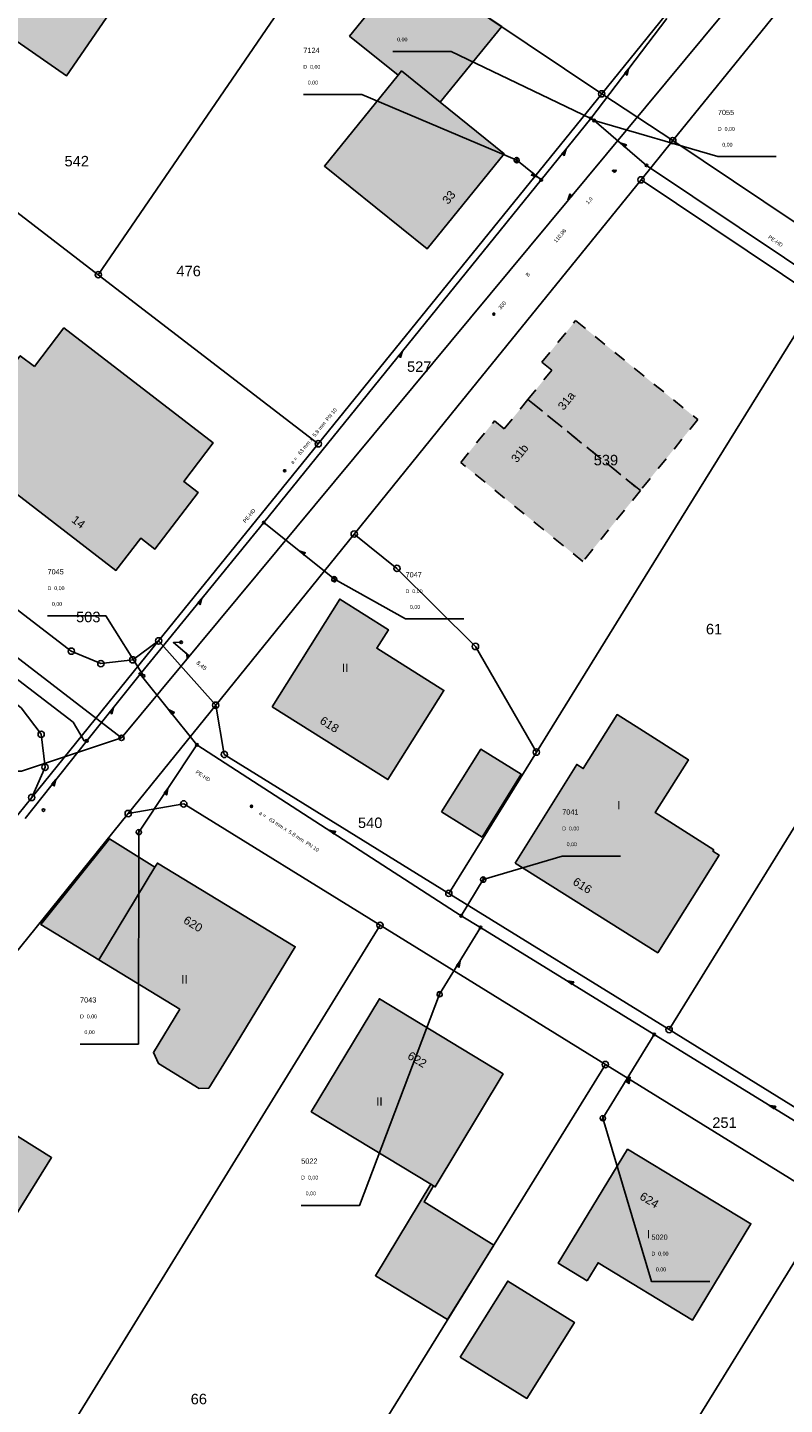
# Model space of a CAD drawing. Header units: metres. Extents: x 410063 to 2410512, y 5786105 to 5787650.
# Tile 14 of 30: x 2409984 to 2410044, y 5786838 to 5786948. Entities that reach past the tile are written whole.
import ezdxf

# ---------------------------------------------------------------- set-up
doc = ezdxf.new("R2010")
doc.units = ezdxf.units.M
doc.linetypes.add('DASHED_70', pattern=[2, 1, -1])
for name, color, linetype in [('DRUCK-DECKELH', 40, 'Continuous'), ('DRUCK-FLUßRICH', 40, 'Continuous'), ('DRUCK-HALTUNGE', 40, 'Continuous'), ('DRUCK-ROHRD-M', 40, 'Continuous'), ('DRUCK-ROHRMAT', 40, 'Continuous'), ('DRUCK-SCHACHTN', 40, 'Continuous'), ('DRUCK-SCHAECHT', 40, 'Continuous'), ('DRUCK-SOHLENH', 40, 'Continuous'), ('K100-FLST_GRENZEN', 40, 'Continuous'), ('K105-FLST_NUMMERN', 40, 'Continuous'), ('K125-GEB_LINIEN', 40, 'Continuous'), ('K125-GEB_LINIEN-FLAECHE', 2, 'Continuous'), ('K130-GEB_TEXTE', 40, 'Continuous'), ('K140-EINGER_GEBFL', 40, 'Continuous'), ('K140-EINGER_GEBFL-FLAECHE', 7, 'Continuous'), ('K141-EINGER_GEBTEXT', 40, 'Continuous'), ('KANAL', 9, 'Continuous'), ('R-FLUßRBICHTUNG', 7, 'Continuous'), ('R-GEFAELLE', 7, 'Continuous'), ('R-HALTUNGEN', 7, 'Continuous'), ('R-HAUSANSCHLUS', 7, 'Continuous'), ('R-LAENGE', 7, 'Continuous'), ('R-ROHRD', 7, 'Continuous'), ('R-ROHRMATERIAL', 7, 'Continuous'), ('R-SCHACHTNR', 7, 'Continuous'), ('R-SCHAECHTE', 7, 'Continuous'), ('SCHAECHTE-OV', 40, 'Continuous')]:
    doc.layers.add(name, color=color, linetype=linetype)
doc.styles.add('ARIAL', font='arial.ttf')

# ---------------------------------------------------------------- blocks, each defined once
blk = doc.blocks.new('GRENZSTEIN')
at = {"color": 7, "linetype": 'Continuous'}
blk.add_circle((0.000001, 0.000001), 0.749999, dxfattribs=at)
blk = doc.blocks.new('140')
at = {"layer": 'DRUCK-FLUßRICH', "color": 12}
for points in [[(0, 0, 0), (6.9, 1, 0), (7, 0, 0), (0, 0, 0)], [(0.141, 0, 0), (0.165, 0.024, 0)], [(0.331, 0.048, 0), (0.283, 0, 0)], [(0.424, 0, 0), (0.496, 0.072, 0)], [(0.662, 0.096, 0), (0.566, 0, 0)], [(0.707, 0, 0), (0.827, 0.12, 0)], [(0.992, 0.144, 0), (0.849, 0, 0)], [(0.99, 0, 0), (1.158, 0.168, 0)], [(1.323, 0.192, 0), (1.131, 0, 0)], [(1.273, 0, 0), (1.489, 0.216, 0)], [(1.654, 0.24, 0), (1.414, 0, 0)], [(1.556, 0, 0), (1.819, 0.264, 0)], [(1.985, 0.288, 0), (1.697, 0, 0)], [(1.838, 0, 0), (2.15, 0.312, 0)], [(2.315, 0.336, 0), (1.98, 0, 0)], [(2.121, 0, 0), (2.481, 0.36, 0)], [(2.646, 0.384, 0), (2.263, 0, 0)], [(2.404, 0, 0), (2.812, 0.407, 0)], [(2.977, 0.431, 0), (2.546, 0, 0)], [(2.687, 0, 0), (3.142, 0.455, 0)], [(3.308, 0.479, 0), (2.828, 0, 0)], [(2.97, 0, 0), (3.473, 0.503, 0)], [(3.639, 0.527, 0), (3.111, 0, 0)], [(3.253, 0, 0), (3.804, 0.551, 0)], [(3.969, 0.575, 0), (3.394, 0, 0)], [(3.536, 0, 0), (4.135, 0.599, 0)], [(4.3, 0.623, 0), (3.677, 0, 0)], [(3.818, 0, 0), (4.466, 0.647, 0)], [(4.631, 0.671, 0), (3.96, 0, 0)], [(4.101, 0, 0), (4.796, 0.695, 0)], [(4.962, 0.719, 0), (4.243, 0, 0)], [(4.384, 0, 0), (5.127, 0.743, 0)], [(5.293, 0.767, 0), (4.525, 0, 0)], [(4.667, 0, 0), (5.458, 0.791, 0)], [(5.623, 0.815, 0), (4.808, 0, 0)], [(4.95, 0, 0), (5.789, 0.839, 0)], [(5.954, 0.863, 0), (5.091, 0, 0)], [(5.233, 0, 0), (6.119, 0.887, 0)], [(6.285, 0.911, 0), (5.374, 0, 0)], [(5.515, 0, 0), (6.45, 0.935, 0)], [(6.616, 0.959, 0), (5.657, 0, 0)], [(5.798, 0, 0), (6.781, 0.983, 0)], [(6.904, 0.964, 0), (5.94, 0, 0)], [(6.081, 0, 0), (6.916, 0.835, 0)], [(6.929, 0.707, 0), (6.223, 0, 0)], [(6.364, 0, 0), (6.942, 0.578, 0)], [(6.955, 0.45, 0), (6.505, 0, 0)], [(6.647, 0, 0), (6.968, 0.321, 0)], [(6.981, 0.193, 0), (6.788, 0, 0)], [(6.93, 0, 0), (6.994, 0.064, 0)]]:
    blk.add_polyline3d(points, dxfattribs=at)
blk = doc.blocks.new('147')
at = {"color": 12, "linetype": 'Continuous'}
blk.add_circle((0, 0), 1.25, dxfattribs=at)
at = {"layer": 'DRUCK-ROHRD-M', "color": 12}
blk.add_polyline3d([(-1.25, -1.25, 0), (1.25, 1.25, 0)], dxfattribs=at)
blk = doc.blocks.new('1002')
at = {"color": 7, "linetype": 'Continuous'}
for start, end in [(359.999977, 180.000023), (29.999995, 90.000023), (180.000023, 359.999977), (210.000012, 269.999977)]:
    blk.add_arc((0, 0), 2.5, start, end, dxfattribs=at)
at = {"layer": 'DRUCK-SCHAECHT', "color": 7}
for points in [[(0, 2.5, 0), (0, -2.5, 0)], [(2.165, 1.25, 0), (0, 1.25, 0), (0, 2.5, 0)], [(-2.165, -1.25, 0), (0, -1.25, 0), (0, -2.5, 0)]]:
    blk.add_polyline3d(points, dxfattribs=at)
blk = doc.blocks.new('1008')
at = {"color": 7, "linetype": 'Continuous'}
for start, end in [(360, 180), (180, 360)]:
    blk.add_arc((0, 0), 1.25, start, end, dxfattribs=at)
blk = doc.blocks.new('122')
at = {"color": 7, "linetype": 'Continuous'}
blk.add_circle((0, 0), 1.25, dxfattribs=at)
blk = doc.blocks.new('119')
at = {"color": 4, "linetype": 'Continuous'}
for centre in [(0.2, 0.85), (0.4, 0.15), (0.8, 0.15)]:
    blk.add_circle(centre, 0.15, dxfattribs=at)
at = {"layer": 'R-GEFAELLE', "color": 4}
blk.add_polyline3d([(0, 0, 0), (0.6, 1, 0)], dxfattribs=at)
blk = doc.blocks.new('98')
at = {"layer": 'R-HAUSANSCHLUS', "color": 4}
for points in [[(0, 0.25, 0), (-0.25, 0, 0)], [(-0.249, 0.001, 0), (0, 0.001, 0)], [(0, 0.026, 0), (-0.224, 0.026, 0)], [(-0.199, 0.051, 0), (0, 0.051, 0)], [(0, 0.076, 0), (-0.174, 0.076, 0)], [(-0.149, 0.101, 0), (0, 0.101, 0)], [(0, 0.126, 0), (-0.124, 0.126, 0)], [(-0.099, 0.151, 0), (0, 0.151, 0)], [(0, 0.176, 0), (-0.074, 0.176, 0)], [(-0.049, 0.201, 0), (0, 0.201, 0)], [(0, 0.226, 0), (-0.024, 0.226, 0)], [(0, 0, 0), (0, 0.5, 0)]]:
    blk.add_polyline3d(points, dxfattribs=at)

msp = doc.modelspace()

# ---------------------------------------------------------------- hatches: boundary and pattern name
at = {"layer": 'K125-GEB_LINIEN-FLAECHE', "true_color": 0xc7c8ca}
for points in [[(2409974.07, 5786963.857), (2409968.878, 5786956.378), (2409969.027, 5786956.264), (2409963.816, 5786948.883), (2409971.231, 5786943.796), (2409975.024, 5786949.248), (2409978.911, 5786946.578), (2409979.518, 5786946.16), (2409980.894, 5786948.114), (2409987.27, 5786943.704), (2409992.452, 5786951.27)], [(2410013.593, 5786943.747), (2410013.867, 5786944.085), (2410016.944, 5786941.598), (2410021.821, 5786947.601), (2410014.365, 5786952.569), (2410009.745, 5786946.847)], [(2410013.593, 5786943.747), (2410007.744, 5786936.534), (2410015.892, 5786929.953), (2410022.005, 5786937.508), (2410016.944, 5786941.598), (2410013.867, 5786944.085)], [(2409984.713, 5786920.622), (2409983.583, 5786921.472), (2409980.16, 5786916.983), (2409981.285, 5786916.131), (2409979.322, 5786913.567), (2409991.183, 5786904.438), (2409993.157, 5786906.991), (2409994.281, 5786906.125), (2409997.714, 5786910.624), (2409996.584, 5786911.488), (2409998.92, 5786914.55), (2409987.059, 5786923.68)], [(2410003.59, 5786893.607), (2410012.778, 5786887.831), (2410017.23, 5786894.912), (2410011.902, 5786898.261), (2410012.824, 5786899.728), (2410008.964, 5786902.155)], [(2410022.896, 5786881.201), (2410034.207, 5786874.08), (2410039.082, 5786881.831), (2410038.591, 5786882.14), (2410038.654, 5786882.242), (2410033.992, 5786885.219), (2410036.646, 5786889.409), (2410032.775, 5786891.861), (2410030.984, 5786892.995), (2410028.298, 5786888.707), (2410027.781, 5786889.03)], [(2410017.028, 5786885.264), (2410020.257, 5786883.262), (2410023.357, 5786888.261), (2410020.159, 5786890.244)], [(2409989.826, 5786873.524), (2409994.27, 5786880.865), (2409990.665, 5786883.125), (2409985.219, 5786876.339)], [(2409989.826, 5786873.524), (2409996.257, 5786869.594), (2409994.158, 5786866.159), (2409994.563, 5786865.29), (2409997.802, 5786863.301), (2409998.561, 5786863.321), (2410000.726, 5786866.863), (2410005.43, 5786874.564), (2409994.476, 5786881.205), (2409994.27, 5786880.865)], [(2410016.179, 5786855.713), (2410016.41, 5786855.573), (2410016.538, 5786855.495), (2410021.926, 5786864.466), (2410012.111, 5786870.427), (2410006.699, 5786861.463)], [(2409976.08, 5786855.947), (2409982.445, 5786851.992), (2409986.081, 5786857.822), (2409979.729, 5786861.796)], [(2410028.598, 5786848.042), (2410029.47, 5786849.479), (2410036.979, 5786844.93), (2410041.604, 5786852.572), (2410031.811, 5786858.491), (2410026.303, 5786849.431)], [(2410016.41, 5786855.573), (2410016.179, 5786855.713), (2410011.785, 5786848.439), (2410017.527, 5786844.974), (2410021.186, 5786850.884), (2410015.649, 5786854.308)], [(2410018.528, 5786841.981), (2410023.825, 5786838.709), (2410027.598, 5786844.742), (2410022.302, 5786848.015)]]:
    msp.add_hatch(color=9, dxfattribs=at).paths.add_polyline_path(points)
at = {"layer": 'K140-EINGER_GEBFL-FLAECHE'}
for points in [[(2410023.903, 5786918), (2410025.79, 5786920.331), (2410025.013, 5786920.96), (2410027.687, 5786924.262), (2410037.39, 5786916.404), (2410032.829, 5786910.772)], [(2410022.015, 5786915.67), (2410023.903, 5786918), (2410032.829, 5786910.772), (2410028.268, 5786905.14), (2410018.565, 5786912.997), (2410021.238, 5786916.299)]]:
    msp.add_hatch(color=11, dxfattribs=at).paths.add_polyline_path(points)

# ---------------------------------------------------------------- linework, layer by layer
at = {"layer": 'DRUCK-HALTUNGE', "color": 12}
for points in [[(2410028.9, 5786940.32, 0), (2410034.93, 5786948.26, 0)], [(2410024.95, 5786935.44, 0), (2410028.9, 5786940.32, 0)], [(2410029.15, 5786940.15, 0), (2410028.9, 5786940.32, 0)], [(2410033.31, 5786936.59, 0), (2410029.15, 5786940.15, 0)], [(2410023.01, 5786937.01, 0), (2410024.95, 5786935.44, 0)], [(2410069.94, 5786912.07, 0), (2410033.31, 5786936.59, 0)], [(2410002.92, 5786908.23, 0), (2410024.95, 5786935.44, 0)], [(2409963.43, 5786910.81, 0), (2409964.37, 5786910.332, 49.195), (2409987.781, 5786892.398, 0), (2409988.671, 5786890.897, 49.32), (2409988.87, 5786890.9, 0)], [(2409993.12, 5786896.21, 0), (2410002.92, 5786908.23, 0)], [(2410008.53, 5786903.74, 0), (2410002.92, 5786908.23, 0)], [(2409988.87, 5786890.9, 0), (2409993.12, 5786896.21, 0)], [(2409997.62, 5786890.59, 0), (2409993.12, 5786896.21, 0)], [(2409993.37, 5786896.06, 0), (2409993.12, 5786896.21, 0)], [(2409983.98, 5786884.75, 0), (2409988.87, 5786890.9, 0)], [(2409993.01, 5786883.66, 0), (2409997.62, 5786890.59, 0)], [(2410018.61, 5786877.02, 0), (2409997.62, 5786890.59, 0)], [(2410020.35, 5786879.89, 0), (2410018.61, 5786877.02, 0)], [(2410020.13, 5786876.09, 0), (2410018.61, 5786877.02, 0)], [(2410016.89, 5786870.79, 0), (2410020.13, 5786876.09, 0)], [(2410033.92, 5786867.6, 0), (2410020.13, 5786876.09, 0)], [(2410029.85, 5786860.95, 0), (2410033.92, 5786867.6, 0)], [(2410052.21, 5786856.34, 0), (2410033.92, 5786867.6, 0)]]:
    msp.add_polyline3d(points, dxfattribs=at)
at = {"layer": 'DRUCK-SCHACHTN', "color": 7}
for points in [[(2410028.9, 5786940.32, 0), (2410017.804, 5786945.633, 0), (2410013.169, 5786945.633, 0)], [(2410023.01, 5786937.01, 0), (2410010.703, 5786942.208, 0), (2410006.068, 5786942.208, 0)], [(2410029.15, 5786940.15, 0), (2410038.982, 5786937.279, 0), (2410043.617, 5786937.279, 0)], [(2410008.53, 5786903.74, 0), (2410014.183, 5786900.584, 0), (2410018.818, 5786900.584, 0)], [(2409993.37, 5786896.06, 0), (2409990.387, 5786900.819, 0), (2409985.752, 5786900.819, 0)], [(2409993.01, 5786883.66, 0), (2409992.973, 5786866.831, 0), (2409988.338, 5786866.831, 0)], [(2410020.35, 5786879.89, 0), (2410026.624, 5786881.747, 0), (2410031.259, 5786881.747, 0)], [(2410016.89, 5786870.79, 0), (2410010.534, 5786854.033, 0), (2410005.899, 5786854.033, 0)], [(2410029.85, 5786860.95, 0), (2410033.71, 5786847.998, 0), (2410038.345, 5786847.998, 0)]]:
    msp.add_polyline3d(points, dxfattribs=at)
at = {"layer": 'K100-FLST_GRENZEN', "color": 18, "true_color": 0x000000}
for points in [[(2409971.084015, 5786981.630005, 0), (2409947.389008, 5786964.153015, 0), (2409958.503998, 5786948.903015, 0), (2409976.548004, 5786936.514008, 0), (2409977.424011, 5786937.406006, 0), (2409989.78299, 5786927.908997, 0), (2410009.100006, 5786956.123993, 0), (2410005.959991, 5786958.230011, 0), (2409971.084015, 5786981.630005, 0)], [(2410005.959991, 5786958.230011, 0), (2410009.100006, 5786956.123993, 0), (2410029.761993, 5786942.266998, 0), (2410037.062012, 5786951.306, 0), (2410033.220001, 5786954.428009, 0), (2410023.721008, 5786962.141998, 0), (2410015.852997, 5786968.527008, 0), (2410005.959991, 5786958.230011, 0)], [(2410035.407013, 5786938.554993, 0), (2410074.033997, 5786912.694, 0), (2410086.51001, 5786932.748993, 0), (2410050.286987, 5786956.897003, 0), (2410035.407013, 5786938.554993, 0)], [(2410009.100006, 5786956.123993, 0), (2409989.78299, 5786927.908997, 0), (2410007.251007, 5786914.485992, 0), (2410029.761993, 5786942.266998, 0), (2410009.100006, 5786956.123993, 0)], [(2410007.251007, 5786914.485992, 0), (2409994.572998, 5786898.841003, 0), (2409999.109985, 5786893.737, 0), (2410010.106995, 5786907.317993, 0), (2410018.268005, 5786917.395996, 0), (2410032.880005, 5786935.440002, 0), (2410035.407013, 5786938.554993, 0), (2410029.761993, 5786942.266998, 0), (2410007.251007, 5786914.485992, 0)], [(2410035.407013, 5786938.554993, 0), (2410032.880005, 5786935.440002, 0), (2410046.912994, 5786926.048004, 0), (2410063.963013, 5786914.639008, 0), (2410102.274994, 5786889.003998, 0), (2410103.826996, 5786892.747986, 0), (2410076.126007, 5786911.294006, 0), (2410074.033997, 5786912.694, 0), (2410035.407013, 5786938.554993, 0)], [(2409977.424011, 5786937.406006, 0), (2409976.548004, 5786936.514008, 0), (2409959.777008, 5786919.437012, 0), (2409987.644012, 5786898.023987, 0), (2409989.990997, 5786897.037994, 0), (2409992.519012, 5786897.335999, 0), (2409994.572998, 5786898.841003, 0), (2410007.251007, 5786914.485992, 0), (2409989.78299, 5786927.908997, 0), (2409977.424011, 5786937.406006, 0)], [(2410018.268005, 5786917.395996, 0), (2410010.106995, 5786907.317993, 0), (2410013.502014, 5786904.597992, 0), (2410019.734009, 5786898.397003, 0), (2410024.571991, 5786890.010986, 0), (2410035.149994, 5786907.075012, 0), (2410046.912994, 5786926.048004, 0), (2410032.880005, 5786935.440002, 0), (2410018.268005, 5786917.395996, 0)], [(2410035.114014, 5786867.980011, 0), (2410050.223999, 5786892.417999, 0), (2410063.963013, 5786914.639008, 0), (2410046.912994, 5786926.048004, 0), (2410035.149994, 5786907.075012, 0), (2410024.571991, 5786890.010986, 0), (2410017.619995, 5786878.798004, 0), (2410035.114014, 5786867.980011, 0)], [(2410010.106995, 5786907.317993, 0), (2409999.109985, 5786893.737, 0), (2409999.786011, 5786889.825989, 0), (2410017.619995, 5786878.798004, 0), (2410024.571991, 5786890.010986, 0), (2410019.734009, 5786898.397003, 0), (2410013.502014, 5786904.597992, 0), (2410010.106995, 5786907.317993, 0)], [(2409971.364014, 5786870.148987, 0), (2409978.365997, 5786878.841003, 0), (2409984.497986, 5786886.40799, 0), (2409985.558014, 5786888.813995, 0), (2409985.25, 5786891.424988, 0), (2409983.660004, 5786893.519012, 0), (2409973.951996, 5786900.979004, 0), (2409955.865997, 5786882.511993, 0), (2409971.364014, 5786870.148987, 0)], [(2409939.080994, 5786830.076004, 0), (2409926.964996, 5786815.035995, 0), (2409933.571014, 5786812.781998, 0), (2409952.67099, 5786836.352005, 0), (2409983.640015, 5786874.589996, 0), (2409992.161011, 5786885.135986, 0), (2409999.109985, 5786893.737, 0), (2409994.572998, 5786898.841003, 0), (2409984.497986, 5786886.40799, 0), (2409978.365997, 5786878.841003, 0), (2409971.364014, 5786870.148987, 0), (2409957.09201, 5786852.433014, 0), (2409939.080994, 5786830.076004, 0)], [(2409996.572998, 5786885.899994, 0), (2410012.160004, 5786876.266998, 0), (2410030.052002, 5786865.209991, 0), (2410047.920013, 5786854.167999, 0), (2410070.894989, 5786839.970001, 0), (2410073.937012, 5786843.446991, 0), (2410074.908997, 5786844.558014, 0), (2410073.518005, 5786844.233002, 0), (2410068, 5786847.644989, 0), (2410035.114014, 5786867.980011, 0), (2410017.619995, 5786878.798004, 0), (2409999.786011, 5786889.825989, 0), (2409999.109985, 5786893.737, 0), (2409992.161011, 5786885.135986, 0), (2409996.572998, 5786885.899994, 0)], [(2410035.114014, 5786867.980011, 0), (2410068, 5786847.644989, 0), (2410078.610992, 5786864.859009, 0), (2410061.651001, 5786875.237, 0), (2410066.22699, 5786882.705994, 0), (2410050.223999, 5786892.417999, 0), (2410035.114014, 5786867.980011, 0)], [(2409979.769012, 5786823.776993, 0), (2410012.160004, 5786876.266998, 0), (2409996.572998, 5786885.899994, 0), (2409992.161011, 5786885.135986, 0), (2409983.640015, 5786874.589996, 0), (2409952.67099, 5786836.352005, 0), (2409979.769012, 5786823.776993, 0)], [(2409983.643005, 5786821.975998, 0), (2409998.897003, 5786814.869995, 0), (2410030.052002, 5786865.209991, 0), (2410012.160004, 5786876.266998, 0), (2409979.769012, 5786823.776993, 0), (2409983.643005, 5786821.975998, 0)], [(2410014.609009, 5786807.554993, 0), (2410018.13501, 5786805.914993, 0), (2410047.920013, 5786854.167999, 0), (2410030.052002, 5786865.209991, 0), (2409998.897003, 5786814.869995, 0), (2410014.609009, 5786807.554993, 0)], [(2410042.794006, 5786794.445999, 0), (2410070.894989, 5786839.970001, 0), (2410047.920013, 5786854.167999, 0), (2410018.13501, 5786805.914993, 0), (2410042.794006, 5786794.445999, 0)]]:
    msp.add_polyline3d(points, close=True, dxfattribs=at)
for points in [[(2410037.062012, 5786951.306, 0), (2410029.761993, 5786942.266998, 0), (2410035.407013, 5786938.554993, 0), (2410035.407013, 5786938.554993, 0), (2410050.286987, 5786956.897003, 0)], [(2409983.660004, 5786893.519012, 0), (2409985.25, 5786891.424988, 0), (2409985.558014, 5786888.813995, 0), (2409984.497986, 5786886.40799, 0), (2409994.572998, 5786898.841003, 0), (2409992.519012, 5786897.335999, 0), (2409989.990997, 5786897.037994, 0), (2409987.644012, 5786898.023987, 0), (2409959.777008, 5786919.437012, 0)]]:
    msp.add_polyline3d(points, dxfattribs=at)
at = {"layer": 'K125-GEB_LINIEN', "color": 32}
for points in [[(2409974.070007, 5786963.856995, 0), (2409968.877991, 5786956.377991, 0), (2409969.027008, 5786956.264008, 0), (2409963.81601, 5786948.882996, 0), (2409971.230988, 5786943.79599, 0), (2409975.023987, 5786949.247986, 0), (2409978.911011, 5786946.578003, 0), (2409979.518005, 5786946.160004, 0), (2409980.894012, 5786948.114014, 0), (2409987.269989, 5786943.70401, 0), (2409992.451996, 5786951.269989, 0), (2409974.070007, 5786963.856995, 0)], [(2410013.593, 5786943.747, 0), (2410013.867, 5786944.085, 0), (2410016.944, 5786941.598, 0), (2410021.821, 5786947.601, 0), (2410014.365, 5786952.569, 0), (2410009.745, 5786946.847, 0), (2410013.593, 5786943.747, 0)], [(2410013.592987, 5786943.747009, 0), (2410007.743988, 5786936.533997, 0), (2410015.891998, 5786929.953003, 0), (2410022.005005, 5786937.507996, 0), (2410016.944, 5786941.597992, 0), (2410013.867004, 5786944.084991, 0), (2410013.592987, 5786943.747009, 0)], [(2409984.713013, 5786920.622009, 0), (2409983.583008, 5786921.471985, 0), (2409980.160004, 5786916.983002, 0), (2409981.285004, 5786916.131012, 0), (2409979.321991, 5786913.566986, 0), (2409991.183014, 5786904.437988, 0), (2409993.157013, 5786906.990997, 0), (2409994.281006, 5786906.125, 0), (2409997.713989, 5786910.623993, 0), (2409996.584015, 5786911.488007, 0), (2409998.920013, 5786914.549988, 0), (2409987.05899, 5786923.679993, 0), (2409984.713013, 5786920.622009, 0)], [(2410003.589996, 5786893.606995, 0), (2410012.778015, 5786887.830994, 0), (2410017.230011, 5786894.911987, 0), (2410011.902008, 5786898.260986, 0), (2410012.824005, 5786899.727997, 0), (2410008.963989, 5786902.154999, 0), (2410003.589996, 5786893.606995, 0)], [(2410022.895996, 5786881.200989, 0), (2410034.207001, 5786874.079987, 0), (2410039.082001, 5786881.830994, 0), (2410038.591003, 5786882.140015, 0), (2410038.653992, 5786882.242004, 0), (2410033.992004, 5786885.218994, 0), (2410036.645996, 5786889.408997, 0), (2410032.774994, 5786891.860992, 0), (2410030.984009, 5786892.994995, 0), (2410028.298004, 5786888.707001, 0), (2410027.781006, 5786889.029999, 0), (2410022.895996, 5786881.200989, 0)], [(2410017.028, 5786885.264, 0), (2410020.257, 5786883.262, 0), (2410023.357, 5786888.261, 0), (2410020.159, 5786890.244, 0), (2410017.028, 5786885.264, 0)], [(2409989.826, 5786873.524, 0), (2409994.27, 5786880.865, 0), (2409990.665, 5786883.125, 0), (2409985.219, 5786876.339, 0), (2409989.826, 5786873.524, 0)], [(2409989.825989, 5786873.523987, 0), (2409996.256989, 5786869.593994, 0), (2409994.15799, 5786866.158997, 0), (2409994.562988, 5786865.290009, 0), (2409997.802002, 5786863.300995, 0), (2409998.561005, 5786863.321014, 0), (2410000.726013, 5786866.863007, 0), (2410005.429993, 5786874.563995, 0), (2409994.476013, 5786881.204987, 0), (2409994.269989, 5786880.86499, 0), (2409989.825989, 5786873.523987, 0)], [(2410016.178986, 5786855.713013, 0), (2410016.410004, 5786855.572998, 0), (2410016.537994, 5786855.494995, 0), (2410021.925995, 5786864.466003, 0), (2410012.110992, 5786870.427002, 0), (2410006.699005, 5786861.463013, 0), (2410016.178986, 5786855.713013, 0)], [(2409976.08, 5786855.947, 0), (2409982.445, 5786851.992, 0), (2409986.081, 5786857.822, 0), (2409979.729, 5786861.796, 0), (2409976.08, 5786855.947, 0)], [(2410028.597992, 5786848.041992, 0), (2410029.470001, 5786849.479004, 0), (2410036.979004, 5786844.929993, 0), (2410041.604004, 5786852.571991, 0), (2410031.811005, 5786858.490997, 0), (2410026.303009, 5786849.431, 0), (2410028.597992, 5786848.041992, 0)], [(2410016.41, 5786855.573, 0), (2410016.179, 5786855.713, 0), (2410011.785, 5786848.439, 0), (2410017.527, 5786844.974, 0), (2410021.186, 5786850.884, 0), (2410015.649, 5786854.308, 0), (2410016.41, 5786855.573, 0)], [(2410018.528, 5786841.981, 0), (2410023.825, 5786838.709, 0), (2410027.598, 5786844.742, 0), (2410022.302, 5786848.015, 0), (2410018.528, 5786841.981, 0)]]:
    msp.add_polyline3d(points, dxfattribs=at)
at = {"layer": 'K140-EINGER_GEBFL', "color": 132, "linetype": 'DASHED_70'}
for points in [[(2410023.903, 5786918, 0), (2410025.79, 5786920.331, 0), (2410025.013, 5786920.96, 0), (2410027.687, 5786924.262, 0), (2410037.39, 5786916.404, 0), (2410032.829, 5786910.772, 0), (2410023.903, 5786918, 0)], [(2410022.015, 5786915.67, 0), (2410023.903, 5786918, 0), (2410032.829, 5786910.772, 0), (2410028.268, 5786905.14, 0), (2410018.565, 5786912.997, 0), (2410021.238, 5786916.299, 0), (2410022.015, 5786915.67, 0)]]:
    msp.add_polyline3d(points, dxfattribs=at)
at = {"layer": 'R-HALTUNGEN', "color": 140}
for points in [[(2410062.53, 5786976.49, 0), (2409991.63, 5786891.14, 0)], [(2409991.63, 5786891.14, 0), (2409959.69, 5786915.72, 0)]]:
    msp.add_polyline3d(points, dxfattribs=at)
at = {"layer": 'R-HAUSANSCHLUS', "color": 4}
msp.add_polyline3d([(2409997.029, 5786897.64, 0), (2409995.749, 5786898.704, 0), (2409996.37, 5786898.73, 0)], dxfattribs=at)
at = {"layer": 'R-SCHACHTNR', "color": 5}
msp.add_polyline3d([(2409991.63, 5786891.14, 0), (2409983.697, 5786888.5, 0), (2409979.242, 5786888.5, 0)], dxfattribs=at)

# ---------------------------------------------------------------- block references
at = {"layer": 'DRUCK-FLUßRICH', "xscale": 0.067, "yscale": 0.233}
for p, rotation in [((2410031.9, 5786944.25), 228.784), ((2410026.925, 5786937.88), 227.012), ((2410031.23, 5786938.37), 315.444), ((2410024.678, 5786935.66), 137.018), ((2410013.935, 5786921.835), 227.005), ((2410005.725, 5786905.985), 317.328), ((2409998.02, 5786902.22), 226.8090000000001), ((2409990.995, 5786893.555), 227.3270000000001), ((2409995.37, 5786893.4), 304.685), ((2409986.425, 5786887.825), 227.511), ((2409995.315, 5786887.125), 232.367), ((2410008.115, 5786883.805), 323.117), ((2410018.51, 5786873.44), 234.562), ((2410027.025, 5786871.845), 324.381), ((2410032.009, 5786864.209), 234.532), ((2410043.065, 5786861.97), 324.382)]:
    msp.add_blockref('140', p, dxfattribs=dict(at, rotation=rotation))
at = {"layer": 'DRUCK-ROHRD-M', "xscale": 0.067, "yscale": 0.067}
for p, rotation in [((2410004.582, 5786912.348), 51.005), ((2410001.953, 5786885.709), 327.13)]:
    msp.add_blockref('147', p, dxfattribs=dict(at, rotation=rotation))
at = {"layer": 'DRUCK-SCHAECHT', "xscale": 0.083, "yscale": 0.083, "rotation": 0.5}
for name, p in [('1008', (2410028.9, 5786940.32)), ('122', (2410029.15, 5786940.15)), ('1002', (2410023.01, 5786937.01)), ('1002', (2410023.01, 5786937.006)), ('1008', (2410033.31, 5786936.59)), ('1008', (2410024.95, 5786935.44)), ('1008', (2410002.92, 5786908.23)), ('1002', (2410008.53, 5786903.74)), ('1008', (2409993.12, 5786896.21)), ('122', (2409993.37, 5786896.06)), ('1008', (2409988.87, 5786890.9)), ('1008', (2409997.62, 5786890.59)), ('1002', (2409993.01, 5786883.66)), ('1002', (2410020.35, 5786879.89)), ('1008', (2410018.61, 5786877.02)), ('1008', (2410020.13, 5786876.09)), ('1002', (2410016.89, 5786870.79)), ('1008', (2410033.92, 5786867.6)), ('1002', (2410029.85, 5786860.95))]:
    msp.add_blockref(name, p, dxfattribs=at)
at = {"layer": 'K100-FLST_GRENZEN', "xscale": 0.333, "yscale": 0.333}
for p in [(2410029.762, 5786942.267), (2410035.407, 5786938.555), (2410032.88, 5786935.44), (2409989.783, 5786927.909), (2410007.251, 5786914.486), (2410010.107, 5786907.318), (2410013.502, 5786904.598), (2409994.573, 5786898.841), (2410019.734, 5786898.397), (2409987.644, 5786898.024), (2409989.991, 5786897.038), (2409992.519, 5786897.336), (2409999.11, 5786893.737), (2409985.25, 5786891.425), (2409999.786, 5786889.826), (2410024.572, 5786890.011), (2409985.558, 5786888.814), (2409984.498, 5786886.408), (2409992.161, 5786885.136), (2409996.573, 5786885.9), (2410017.62, 5786878.798), (2410012.16, 5786876.267), (2410035.114, 5786867.98), (2410030.052, 5786865.21)]:
    msp.add_blockref('GRENZSTEIN', p, dxfattribs=at)
at = {"layer": 'R-FLUßRBICHTUNG', "xscale": 0.067, "yscale": 0.233, "rotation": 45.28400000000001}
msp.add_blockref('140', (2410027.08, 5786933.815), dxfattribs=at)
at = {"layer": 'R-GEFAELLE', "xscale": 0.25, "yscale": 0.25, "rotation": 50.28399999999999}
msp.add_blockref('119', (2410030.785, 5786935.991), dxfattribs=at)
at = {"layer": 'R-HAUSANSCHLUS', "xscale": 1.109, "yscale": 1.109, "rotation": 50.284}
msp.add_blockref('98', (2409997.029, 5786897.64), dxfattribs=at)
at = {"layer": 'R-ROHRD', "xscale": 0.067, "yscale": 0.067, "rotation": 50.28399999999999}
msp.add_blockref('147', (2410021.199, 5786924.779), dxfattribs=at)
at = {"layer": 'R-SCHAECHTE', "xscale": 0.167, "yscale": 0.167}
msp.add_blockref('122', (2409991.63, 5786891.14), dxfattribs=at)
at = {"layer": 'SCHAECHTE-OV', "xscale": 0.083, "yscale": 0.083, "rotation": 0.5}
for p in [(2409996.37, 5786898.73), (2409985.43, 5786885.41)]:
    msp.add_blockref('122', p, dxfattribs=at)

# ---------------------------------------------------------------- texts
at = {"layer": 'DRUCK-DECKELH', "color": 7, "linetype": 'Continuous', "style": 'ARIAL'}
for p in [(2410006.068, 5786944.258), (2410038.982, 5786939.329), (2409985.752, 5786902.869), (2410014.183, 5786902.634), (2410026.624, 5786883.797), (2409988.338, 5786868.881), (2410005.899, 5786856.083), (2410033.71, 5786850.048)]:
    msp.add_text('D  0,00', height=0.3, dxfattribs=at).set_placement(p)
at = {"layer": 'DRUCK-ROHRMAT', "color": 12, "linetype": 'Continuous', "style": 'ARIAL'}
for s, rotation, p in [('PE-HD', 326.216, (2410042.934, 5786930.816)), ('a =   63 mm x  5.8 mm  PN 10', 51.005, (2410005.248, 5786912.839)), ('PE-HD', 51.005, (2410001.473, 5786908.175)), ('PE-HD', 327.13, (2409997.479, 5786888.352)), ('a =   63 mm x  5.8 mm  PN 10', 327.13, (2410002.51, 5786885.1))]:
    msp.add_text(s, height=0.3, rotation=rotation, dxfattribs=at).set_placement(p)
at = {"layer": 'DRUCK-SCHACHTN', "color": 7, "linetype": 'Continuous', "style": 'ARIAL'}
for s, p in [('7124', (2410006.068, 5786945.508)), ('7055', (2410038.982, 5786940.579)), ('7045', (2409985.752, 5786904.119)), ('7047', (2410014.183, 5786903.884)), ('7041', (2410026.624, 5786885.047)), ('7043', (2409988.338, 5786870.131)), ('5022', (2410005.899, 5786857.333)), ('5020', (2410033.71, 5786851.298))]:
    msp.add_text(s, height=0.416, dxfattribs=at).set_placement(p)
at = {"layer": 'DRUCK-SOHLENH', "color": 7, "linetype": 'Continuous', "style": 'ARIAL'}
for p in [(2410013.169, 5786946.433), (2410006.068, 5786943.008), (2410038.982, 5786938.079), (2409985.752, 5786901.619), (2410014.183, 5786901.384), (2410026.624, 5786882.547), (2409988.338, 5786867.631), (2410005.899, 5786854.833), (2410033.71, 5786848.798)]:
    msp.add_text('   0,00', height=0.3, dxfattribs=at).set_placement(p)
at = {"layer": 'K105-FLST_NUMMERN', "color": 7, "linetype": 'Continuous', "style": 'ARIAL'}
for s, p in [('542', (2409987.104, 5786936.507)), ('476', (2409995.989, 5786927.783)), ('527', (2410014.301, 5786920.197)), ('539', (2410029.124, 5786912.777)), ('503', (2409988.02, 5786900.322)), ('61', (2410038.034, 5786899.36)), ('540', (2410010.405, 5786883.985)), ('251', (2410038.541, 5786860.183)), ('66', (2409997.123, 5786838.242))]:
    msp.add_text(s, height=0.8325, dxfattribs=at).set_placement(p)
at = {"layer": 'K130-GEB_TEXTE', "color": 7, "linetype": 'Continuous', "style": 'ARIAL'}
for s, rotation, p in [('33', 51.002998, (2410017.556, 5786933.442)), ('14', 322.291992, (2409987.602, 5786908.333)), ('618', 327.718994, (2410007.308, 5786892.336)), ('616', 327.681, (2410027.395, 5786879.554)), ('620', 328.647003, (2409996.477, 5786876.489)), ('622', 328.60199, (2410014.273, 5786865.726)), ('624', 328.723999, (2410032.706, 5786854.567))]:
    msp.add_text(s, height=0.666, rotation=rotation, dxfattribs=at).set_placement(p)
for s, p in [('II', (2410009.136, 5786896.362)), ('I', (2410030.982, 5786885.469)), ('II', (2409996.375, 5786871.641)), ('II', (2410011.847, 5786861.944)), ('I', (2410033.354, 5786851.412))]:
    msp.add_text(s, height=0.666, dxfattribs=at).set_placement(p)
at = {"layer": 'K141-EINGER_GEBTEXT', "color": 7, "linetype": 'Continuous', "style": 'ARIAL'}
for s, p in [('31a', (2410026.732, 5786917.094)), ('31b', (2410023.019, 5786912.924))]:
    msp.add_text(s, height=0.666, rotation=51, dxfattribs=at).set_placement(p)
at = {"layer": 'KANAL', "color": 4, "linetype": 'Continuous', "style": 'ARIAL'}
msp.add_text('8,45', height=0.333, rotation=-39.716, dxfattribs=at).set_placement((2409997.532, 5786897.047))
at = {"layer": 'R-GEFAELLE', "color": 4, "linetype": 'Continuous', "style": 'ARIAL'}
msp.add_text('  1,0', height=0.3, rotation=50.284, dxfattribs=at).set_placement((2410028.548, 5786933.299))
at = {"layer": 'R-LAENGE', "color": 4, "linetype": 'Continuous', "style": 'ARIAL'}
msp.add_text('110,96', height=0.3, rotation=50.284, dxfattribs=at).set_placement((2410026.152, 5786930.414))
at = {"layer": 'R-ROHRD', "color": 4, "linetype": 'Continuous', "style": 'ARIAL'}
msp.add_text(' 300', height=0.3, rotation=50.284, dxfattribs=at).set_placement((2410021.679, 5786925.03))
at = {"layer": 'R-ROHRMATERIAL', "color": 4, "linetype": 'Continuous', "style": 'ARIAL'}
msp.add_text('B', height=0.3, rotation=50.284, dxfattribs=at).set_placement((2410023.915, 5786927.722))

doc.saveas('drawing.dxf')
